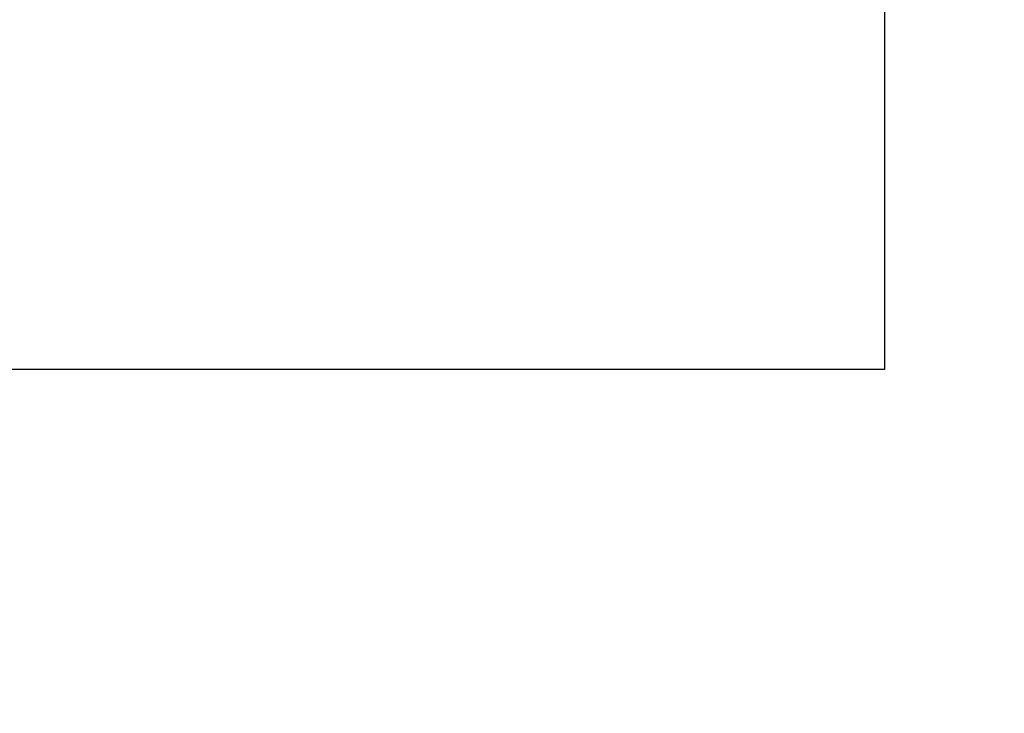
# Model space of a CAD drawing. Header units: feet. Extents: x -492 to 1369515, y -204 to 458626.
# Tile 16 of 17: x 95 to 183, y -76 to -13. Entities that reach past the tile are written whole.
import ezdxf

# ---------------------------------------------------------------- set-up
doc = ezdxf.new("R2010")
doc.units = ezdxf.units.FT
doc.header["$MEASUREMENT"] = 0
doc.layers.add('TEXT-DED', color=10, linetype='Continuous')
doc.styles.get("Standard").update_dxf_attribs({"font": 'font31.shx'})
doc.dimstyles.get("Standard").update_dxf_attribs({"dimtxt": 0.18, "dimasz": 0.18, "dimexe": 0.18, "dimexo": 0.0625, "dimgap": 0.09, "dimtad": 0, "dimtih": 1, "dimtoh": 1, "dimdec": 4, "dimzin": 0, "dimdsep": 46, "dimtxsty": 'Standard', "dimcen": 0.09, "dimadec": 0, "dimazin": 0, "dimtfac": 1, "dimtdec": 4, "dimtofl": 0, "dimtmove": 0, "dimatfit": 3, "dimfxl": 1, "dimtolj": 1, "dimtzin": 0, "dimarcsym": 0})

# ---------------------------------------------------------------- blocks, each defined once
blk = doc.blocks.new('*D1395')
at = {"layer": 'Defpoints', "color": 0, "transparency": 16777216}
for p in [(57.203, -118.421), (58.384, -118.421), (59.867, -118.421), (58.066, -118.972), (58.384, -121.297)]:
    blk.add_point(p, dxfattribs=at)
at = {"layer": 'TEXT-DED', "color": 0, "lineweight": -2, "transparency": 16777216}
blk.add_arc((58.384, -118.421), 0.636, 191.27249, 258.72751, dxfattribs=at)
at = {"layer": 'TEXT-DED', "color": 0, "transparency": 16777216}
for points in [[(57.739, -118.547), (57.781, -118.543), (57.748, -118.421)], [(58.262, -119.024), (58.258, -119.066), (58.384, -119.057)]]:
    blk.add_solid(points, dxfattribs=at)

msp = doc.modelspace()

# ---------------------------------------------------------------- texts
at = {"insert": (0, 0), "char_height": 15, "attachment_point": 5, "line_spacing_factor": 0.6, "bg_fill": 16, "box_fill_scale": 1.5, "bg_fill_color": 256, "bg_fill_transparency": 0}
msp.add_mtext('ODOT Civil 3D 2018\\P\\pxqc;\\P\\pq*;Created by: Advanced Solutions, Inc.\\P\\pqc;\\P< Version 1.0 >', dxfattribs=at)

# ---------------------------------------------------------------- dimensions: what is measured, and where the dimension line sits
at = {"layer": 'TEXT-DED'}
dim = msp.add_angular_dim_2l(base=(58.06604, -118.97206), line1=((58.38422, -121.29685), (58.38422, -118.42094)), line2=((59.86705, -118.42094), (57.20326, -118.42094)), text=' ', dimstyle='Standard', override={"dimscale": 1, "dimasz": 0.125, "dimlfac": 1}, dxfattribs=at)
dim.commit()
dim.dimension.update_dxf_attribs({"geometry": '*D1395', "text_midpoint": (125.18483, -43.06706)})

doc.saveas('drawing.dxf')
